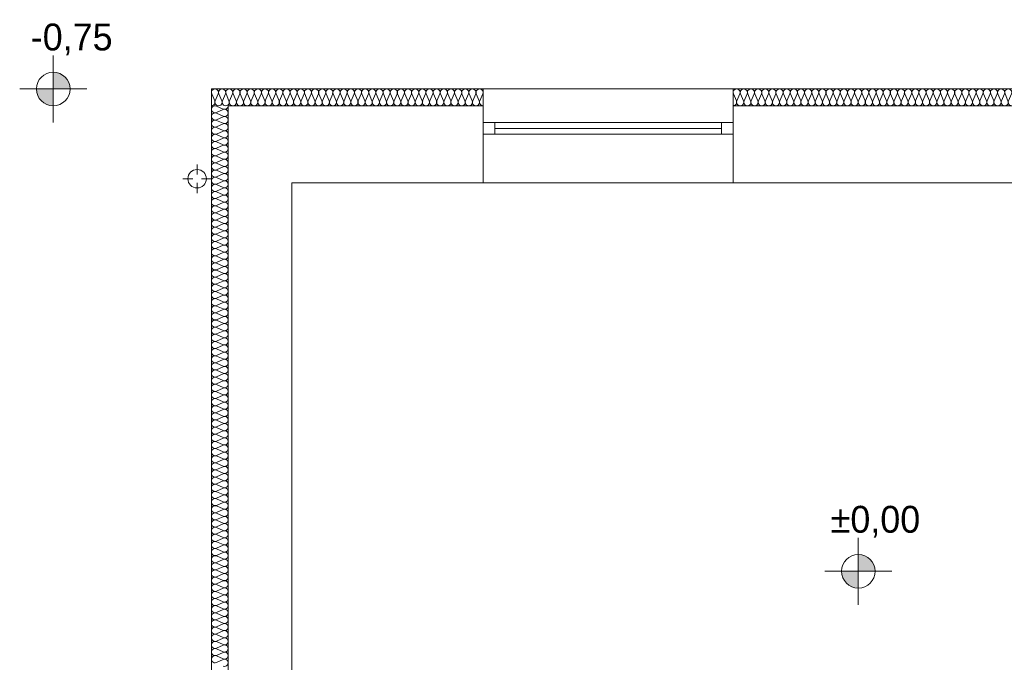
# Model space of a CAD drawing. Extents: x -528673 to -468586, y 24609 to 131944.
# Tile 27 of 87: x -491743 to -485873, y 48128 to 51957. Entities that reach past the tile are written whole.
import ezdxf

# ---------------------------------------------------------------- set-up
doc = ezdxf.new("R2010")
doc.units = 0
doc.header["$MEASUREMENT"] = 0
for name, color, linetype in [('#PODKŁAD', 252, 'Continuous'), ('Inwent Izolacje', 252, 'Continuous'), ('INWENT RZĘDNE', 252, 'Continuous')]:
    doc.layers.add(name, color=color, linetype=linetype)
for name, color, linetype, lineweight in [('INWENT DACH_Nr_Pióra__21', 252, 'Continuous', 9), ('Inwent Izolacje_Nr_Pióra__2', 252, 'Continuous', 13), ('INWENT RZĘDNE_Nr_Pióra__21', 252, 'Continuous', 9), ('INWENT. OKNA_Nr_Pióra__5', 252, 'Continuous', 13), ('INWENT.ŚCIANY_Nr_Pióra__1', 252, 'Continuous', 25), ('INWENT.ŚCIANY_Nr_Pióra__21', 252, 'Continuous', 9), ('INWENT.ŚCIANY_Nr_Pióra__3', 252, 'Continuous', 13)]:
    doc.layers.add(name, color=color, linetype=linetype, lineweight=lineweight)
doc.styles.add('GENERATED_STYLE_1', font='txt')

# ---------------------------------------------------------------- blocks, each defined once
blk = doc.blocks.new('Izolacja cieplna 14_139', base_point=(-490500.2, 45954.5))
at = {"layer": 'Inwent Izolacje_Nr_Pióra__2', "linetype": 'Continuous'}
for p, q in [((-490530, 51425), (-490570.4, 51442.8)), ((-490570.4, 51403.8), (-490530, 51421.5)), ((-490530, 51382.5), (-490570.4, 51400.2)), ((-490570.4, 51361.2), (-490530, 51378.9)), ((-490530, 51339.9), (-490570.4, 51357.6)), ((-490570.4, 51318.7), (-490530, 51336.4)), ((-490530, 51297.4), (-490570.4, 51315.1)), ((-490570.4, 51276.1), (-490530, 51293.8)), ((-490530, 51254.8), (-490570.4, 51272.5)), ((-490570.4, 51233.5), (-490530, 51251.2)), ((-490530, 51212.3), (-490570.4, 51230)), ((-490570.4, 51191), (-490530, 51208.7)), ((-490530, 51169.7), (-490570.4, 51187.4)), ((-490570.4, 51148.4), (-490530, 51166.1)), ((-490530, 51127.1), (-490570.4, 51144.8)), ((-490570.4, 51105.9), (-490530, 51123.6)), ((-490530, 51084.6), (-490570.4, 51102.3)), ((-490570.4, 51063.3), (-490530, 51081)), ((-490530, 51042), (-490570.4, 51059.7)), ((-490570.4, 51020.7), (-490530, 51038.4)), ((-490530, 50999.5), (-490570.4, 51017.2)), ((-490570.4, 50978.2), (-490530, 50995.9)), ((-490530, 50956.9), (-490570.4, 50974.6)), ((-490570.4, 50935.6), (-490530, 50953.3)), ((-490530, 50914.3), (-490570.4, 50932.1)), ((-490570.4, 50893.1), (-490530, 50910.8)), ((-490530, 50871.8), (-490570.4, 50889.5)), ((-490570.4, 50850.5), (-490530, 50868.2)), ((-490530, 50829.2), (-490570.4, 50846.9)), ((-490570.4, 50808), (-490530, 50825.7)), ((-490530, 50786.7), (-490570.4, 50804.4)), ((-490570.4, 50765.4), (-490530, 50783.1)), ((-490530, 50744.1), (-490570.4, 50761.8)), ((-490570.4, 50722.8), (-490530, 50740.5)), ((-490530, 50701.6), (-490570.4, 50719.3)), ((-490570.4, 50680.3), (-490530, 50698)), ((-490530, 50659), (-490570.4, 50676.7)), ((-490570.4, 50637.7), (-490530, 50655.4)), ((-490530, 50616.4), (-490570.4, 50634.1)), ((-490570.4, 50595.2), (-490530, 50612.9)), ((-490530, 50573.9), (-490570.4, 50591.6)), ((-490570.4, 50552.6), (-490530, 50570.3)), ((-490530, 50531.3), (-490570.4, 50549)), ((-490570.4, 50510), (-490530, 50527.8)), ((-490530, 50488.8), (-490570.4, 50506.5)), ((-490570.4, 50467.5), (-490530, 50485.2)), ((-490530, 50446.2), (-490570.4, 50463.9)), ((-490570.4, 50424.9), (-490530, 50442.6)), ((-490530, 50403.7), (-490570.4, 50421.4)), ((-490570.4, 50382.4), (-490530, 50400.1)), ((-490530, 50361.1), (-490570.4, 50378.8)), ((-490570.4, 50339.8), (-490530, 50357.5)), ((-490530, 50318.5), (-490570.4, 50336.2)), ((-490570.4, 50297.3), (-490530, 50315)), ((-490530, 50276), (-490570.4, 50293.7)), ((-490570.4, 50254.7), (-490530, 50272.4)), ((-490530, 50233.4), (-490570.4, 50251.1)), ((-490570.4, 50212.1), (-490530, 50229.8)), ((-490530, 50190.9), (-490570.4, 50208.6)), ((-490570.4, 50169.6), (-490530, 50187.3)), ((-490530, 50148.3), (-490570.4, 50166)), ((-490570.4, 50127), (-490530, 50144.7)), ((-490530, 50105.7), (-490570.4, 50123.4)), ((-490570.4, 50084.5), (-490530, 50102.2)), ((-490530, 50063.2), (-490570.4, 50080.9)), ((-490570.4, 50041.9), (-490530, 50059.6)), ((-490530, 50020.6), (-490570.4, 50038.3)), ((-490570.4, 49999.3), (-490530, 50017.1)), ((-490530, 49978.1), (-490570.4, 49995.8)), ((-490570.4, 49956.8), (-490530, 49974.5)), ((-490530, 49935.5), (-490570.4, 49953.2)), ((-490570.4, 49914.2), (-490530, 49931.9)), ((-490530, 49893), (-490570.4, 49910.7)), ((-490570.4, 49871.7), (-490530, 49889.4)), ((-490530, 49850.4), (-490570.4, 49868.1)), ((-490570.4, 49829.1), (-490530, 49846.8)), ((-490530, 49807.8), (-490570.4, 49825.5)), ((-490570.4, 49786.6), (-490530, 49804.3)), ((-490530, 49765.3), (-490570.4, 49783)), ((-490570.4, 49744), (-490530, 49761.7)), ((-490530, 49722.7), (-490570.4, 49740.4)), ((-490570.4, 49701.4), (-490530, 49719.1)), ((-490530, 49680.2), (-490570.4, 49697.9)), ((-490570.4, 49658.9), (-490530, 49676.6)), ((-490530, 49637.6), (-490570.4, 49655.3)), ((-490570.4, 49616.3), (-490530, 49634)), ((-490530, 49595), (-490570.4, 49612.8)), ((-490570.4, 49573.8), (-490530, 49591.5)), ((-490530, 49552.5), (-490570.4, 49570.2)), ((-490570.4, 49531.2), (-490530, 49548.9)), ((-490530, 49509.9), (-490570.4, 49527.6)), ((-490570.4, 49488.7), (-490530, 49506.4)), ((-490530, 49467.4), (-490570.4, 49485.1)), ((-490570.4, 49446.1), (-490530, 49463.8)), ((-490530, 49424.8), (-490570.4, 49442.5)), ((-490570.4, 49403.5), (-490530, 49421.2)), ((-490530, 49382.3), (-490570.4, 49400)), ((-490570.4, 49361), (-490530, 49378.7)), ((-490530, 49339.7), (-490570.4, 49357.4)), ((-490570.4, 49318.4), (-490530, 49336.1)), ((-490530, 49297.1), (-490570.4, 49314.8)), ((-490570.4, 49275.9), (-490530, 49293.6)), ((-490530, 49254.6), (-490570.4, 49272.3)), ((-490570.4, 49233.3), (-490530, 49251)), ((-490530, 49212), (-490570.4, 49229.7)), ((-490570.4, 49190.7), (-490530, 49208.4)), ((-490530, 49169.5), (-490570.4, 49187.2)), ((-490570.4, 49148.2), (-490530, 49165.9)), ((-490530, 49126.9), (-490570.4, 49144.6)), ((-490570.4, 49105.6), (-490530, 49123.3)), ((-490530, 49084.3), (-490570.4, 49102.1)), ((-490570.4, 49063.1), (-490530, 49080.8)), ((-490530, 49041.8), (-490570.4, 49059.5)), ((-490570.4, 49020.5), (-490530, 49038.2)), ((-490530, 48999.2), (-490570.4, 49016.9)), ((-490570.4, 48978), (-490530, 48995.7)), ((-490530, 48956.7), (-490570.4, 48974.4)), ((-490570.4, 48935.4), (-490530, 48953.1)), ((-490530, 48914.1), (-490570.4, 48931.8)), ((-490570.4, 48892.8), (-490530, 48910.5)), ((-490530, 48871.6), (-490570.4, 48889.3)), ((-490570.4, 48850.3), (-490530, 48868)), ((-490530, 48829), (-490570.4, 48846.7)), ((-490570.4, 48807.7), (-490530, 48825.4)), ((-490530, 48786.4), (-490570.4, 48804.1)), ((-490570.4, 48765.2), (-490530, 48782.9)), ((-490530, 48743.9), (-490570.4, 48761.6)), ((-490570.4, 48722.6), (-490530, 48740.3)), ((-490530, 48701.3), (-490570.4, 48719)), ((-490570.4, 48680), (-490530, 48697.8)), ((-490530, 48658.8), (-490570.4, 48676.5)), ((-490570.4, 48637.5), (-490530, 48655.2)), ((-490530, 48616.2), (-490570.4, 48633.9)), ((-490570.4, 48594.9), (-490530, 48612.6)), ((-490530, 48573.7), (-490570.4, 48591.4)), ((-490570.4, 48552.4), (-490530, 48570.1)), ((-490530, 48531.1), (-490570.4, 48548.8)), ((-490570.4, 48509.8), (-490530, 48527.5)), ((-490530, 48488.5), (-490570.4, 48506.2)), ((-490570.4, 48467.3), (-490530, 48485)), ((-490530, 48446), (-490570.4, 48463.7)), ((-490570.4, 48424.7), (-490530, 48442.4)), ((-490530, 48403.4), (-490570.4, 48421.1)), ((-490570.4, 48382.1), (-490530, 48399.8)), ((-490530, 48360.9), (-490570.4, 48378.6)), ((-490570.4, 48339.6), (-490530, 48357.3)), ((-490530, 48318.3), (-490570.4, 48336)), ((-490570.4, 48297), (-490530, 48314.7)), ((-490530, 48275.7), (-490570.4, 48293.4)), ((-490570.4, 48254.5), (-490530, 48272.2)), ((-490530, 48233.2), (-490570.4, 48250.9)), ((-490570.4, 48211.9), (-490530, 48229.6)), ((-490530, 48190.6), (-490570.4, 48208.3)), ((-490570.4, 48169.3), (-490530, 48187.1)), ((-490530, 48148.1), (-490570.4, 48165.8)), ((-490570.4, 48126.8), (-490530, 48144.5))]:
    blk.add_line(p, q, dxfattribs=at)
for centre, start_param, end_param in [((-490578.9, 51423.3), 5.870392, 9.837571), ((-490521.5, 51444.5), 2.7288, 4.712389), ((-490521.5, 51402), 2.7288, 6.695979), ((-490578.9, 51380.7), 5.870392, 9.837571), ((-490578.9, 51338.1), 5.870392, 9.837571), ((-490521.5, 51359.4), 2.7288, 6.695979), ((-490578.9, 51295.6), 5.870392, 9.837571), ((-490521.5, 51316.9), 2.7288, 6.695979), ((-490578.9, 51253), 5.870392, 9.837571), ((-490521.5, 51274.3), 2.7288, 6.695979), ((-490521.5, 51231.7), 2.7288, 6.695979), ((-490578.9, 51210.5), 5.870392, 9.837571), ((-490578.9, 51167.9), 5.870392, 9.837571), ((-490521.5, 51189.2), 2.7288, 6.695979), ((-490578.9, 51125.4), 5.870392, 9.837571), ((-490521.5, 51146.6), 2.7288, 6.695979), ((-490521.5, 51104.1), 2.7288, 6.695979), ((-490578.9, 51082.8), 5.870392, 9.837571), ((-490521.5, 51061.5), 2.7288, 6.695979), ((-490578.9, 51040.2), 5.870392, 9.837571), ((-490578.9, 50997.7), 5.870392, 9.837571), ((-490521.5, 51019), 2.7288, 6.695979), ((-490578.9, 50955.1), 5.870392, 9.837571), ((-490521.5, 50976.4), 2.7288, 6.695979), ((-490521.5, 50933.8), 2.7288, 6.695979), ((-490578.9, 50912.6), 5.870392, 9.837571), ((-490578.9, 50870), 5.870392, 9.837571), ((-490521.5, 50891.3), 2.7288, 6.695979), ((-490578.9, 50827.4), 5.870392, 9.837571), ((-490521.5, 50848.7), 2.7288, 6.695979), ((-490578.9, 50784.9), 5.870392, 9.837571), ((-490521.5, 50806.2), 2.7288, 6.695979), ((-490521.5, 50763.6), 2.7288, 6.695979), ((-490578.9, 50742.3), 5.870392, 9.837571), ((-490578.9, 50699.8), 5.870392, 9.837571), ((-490521.5, 50721), 2.7288, 6.695979), ((-490578.9, 50657.2), 5.870392, 9.837571), ((-490521.5, 50678.5), 2.7288, 6.695979), ((-490521.5, 50635.9), 2.7288, 6.695979), ((-490578.9, 50614.7), 5.870392, 9.837571), ((-490521.5, 50593.4), 2.7288, 6.695979), ((-490578.9, 50572.1), 5.870392, 9.837571), ((-490578.9, 50529.5), 5.870392, 9.837571), ((-490521.5, 50550.8), 2.7288, 6.695979), ((-490578.9, 50487), 5.870392, 9.837571), ((-490521.5, 50508.3), 2.7288, 6.695979), ((-490521.5, 50465.7), 2.7288, 6.695979), ((-490578.9, 50444.4), 5.870392, 9.837571), ((-490578.9, 50401.9), 5.870392, 9.837571), ((-490521.5, 50423.1), 2.7288, 6.695979), ((-490578.9, 50359.3), 5.870392, 9.837571), ((-490521.5, 50380.6), 2.7288, 6.695979), ((-490578.9, 50316.7), 5.870392, 9.837571), ((-490521.5, 50338), 2.7288, 6.695979), ((-490521.5, 50295.5), 2.7288, 6.695979), ((-490578.9, 50274.2), 5.870392, 9.837571), ((-490578.9, 50231.6), 5.870392, 9.837571), ((-490521.5, 50252.9), 2.7288, 6.695979), ((-490578.9, 50189.1), 5.870392, 9.837571), ((-490521.5, 50210.4), 2.7288, 6.695979), ((-490521.5, 50167.8), 2.7288, 6.695979), ((-490578.9, 50146.5), 5.870392, 9.837571), ((-490521.5, 50125.2), 2.7288, 6.695979), ((-490578.9, 50104), 5.870392, 9.837571), ((-490578.9, 50061.4), 5.870392, 9.837571), ((-490521.5, 50082.7), 2.7288, 6.695979), ((-490578.9, 50018.8), 5.870392, 9.837571), ((-490521.5, 50040.1), 2.7288, 6.695979), ((-490521.5, 49997.6), 2.7288, 6.695979), ((-490578.9, 49976.3), 5.870392, 9.837571), ((-490578.9, 49933.7), 5.870392, 9.837571), ((-490521.5, 49955), 2.7288, 6.695979), ((-490578.9, 49891.2), 5.870392, 9.837571), ((-490521.5, 49912.4), 2.7288, 6.695979), ((-490578.9, 49848.6), 5.870392, 9.837571), ((-490521.5, 49869.9), 2.7288, 6.695979), ((-490521.5, 49827.3), 2.7288, 6.695979), ((-490578.9, 49806.1), 5.870392, 9.837571), ((-490578.9, 49763.5), 5.870392, 9.837571), ((-490521.5, 49784.8), 2.7288, 6.695979), ((-490578.9, 49720.9), 5.870392, 9.837571), ((-490521.5, 49742.2), 2.7288, 6.695979), ((-490521.5, 49699.7), 2.7288, 6.695979), ((-490578.9, 49678.4), 5.870392, 9.837571), ((-490578.9, 49635.8), 5.870392, 9.837571), ((-490521.5, 49657.1), 2.7288, 6.695979), ((-490578.9, 49593.3), 5.870392, 9.837571), ((-490521.5, 49614.5), 2.7288, 6.695979), ((-490578.9, 49550.7), 5.870392, 9.837571), ((-490521.5, 49572), 2.7288, 6.695979), ((-490521.5, 49529.4), 2.7288, 6.695979), ((-490578.9, 49508.1), 5.870392, 9.837571), ((-490578.9, 49465.6), 5.870392, 9.837571), ((-490521.5, 49486.9), 2.7288, 6.695979), ((-490578.9, 49423), 5.870392, 9.837571), ((-490521.5, 49444.3), 2.7288, 6.695979), ((-490521.5, 49401.7), 2.7288, 6.695979), ((-490578.9, 49380.5), 5.870392, 9.837571), ((-490521.5, 49359.2), 2.7288, 6.695979), ((-490578.9, 49337.9), 5.870392, 9.837571), ((-490578.9, 49295.4), 5.870392, 9.837571), ((-490521.5, 49316.6), 2.7288, 6.695979), ((-490578.9, 49252.8), 5.870392, 9.837571), ((-490521.5, 49274.1), 2.7288, 6.695979), ((-490521.5, 49231.5), 2.7288, 6.695979), ((-490578.9, 49210.2), 5.870392, 9.837571), ((-490578.9, 49167.7), 5.870392, 9.837571), ((-490521.5, 49189), 2.7288, 6.695979), ((-490578.9, 49125.1), 5.870392, 9.837571), ((-490521.5, 49146.4), 2.7288, 6.695979), ((-490578.9, 49082.6), 5.870392, 9.837571), ((-490521.5, 49103.8), 2.7288, 6.695979), ((-490521.5, 49061.3), 2.7288, 6.695979), ((-490578.9, 49040), 5.870392, 9.837571), ((-490578.9, 48997.4), 5.870392, 9.837571), ((-490521.5, 49018.7), 2.7288, 6.695979), ((-490578.9, 48954.9), 5.870392, 9.837571), ((-490521.5, 48976.2), 2.7288, 6.695979), ((-490521.5, 48933.6), 2.7288, 6.695979), ((-490578.9, 48912.3), 5.870392, 9.837571), ((-490521.5, 48891), 2.7288, 6.695979), ((-490578.9, 48869.8), 5.870392, 9.837571), ((-490578.9, 48827.2), 5.870392, 9.837571), ((-490521.5, 48848.5), 2.7288, 6.695979), ((-490578.9, 48784.7), 5.870392, 9.837571), ((-490521.5, 48805.9), 2.7288, 6.695979), ((-490521.5, 48763.4), 2.7288, 6.695979), ((-490578.9, 48742.1), 5.870392, 9.837571), ((-490578.9, 48699.5), 5.870392, 9.837571), ((-490521.5, 48720.8), 2.7288, 6.695979), ((-490578.9, 48657), 5.870392, 9.837571), ((-490521.5, 48678.3), 2.7288, 6.695979), ((-490578.9, 48614.4), 5.870392, 9.837571), ((-490521.5, 48635.7), 2.7288, 6.695979), ((-490521.5, 48593.1), 2.7288, 6.695979), ((-490578.9, 48571.9), 5.870392, 9.837571), ((-490578.9, 48529.3), 5.870392, 9.837571), ((-490521.5, 48550.6), 2.7288, 6.695979), ((-490578.9, 48486.7), 5.870392, 9.837571), ((-490521.5, 48508), 2.7288, 6.695979), ((-490521.5, 48465.5), 2.7288, 6.695979), ((-490578.9, 48444.2), 5.870392, 9.837571), ((-490521.5, 48422.9), 2.7288, 6.695979), ((-490578.9, 48401.6), 5.870392, 9.837571), ((-490578.9, 48359.1), 5.870392, 9.837571), ((-490521.5, 48380.4), 2.7288, 6.695979), ((-490578.9, 48316.5), 5.870392, 9.837571), ((-490521.5, 48337.8), 2.7288, 6.695979), ((-490521.5, 48295.2), 2.7288, 6.695979), ((-490578.9, 48274), 5.870392, 9.837571), ((-490578.9, 48231.4), 5.870392, 9.837571), ((-490521.5, 48252.7), 2.7288, 6.695979), ((-490578.9, 48188.8), 5.870392, 9.837571), ((-490521.5, 48210.1), 2.7288, 6.695979), ((-490578.9, 48146.3), 5.870392, 9.837571), ((-490521.5, 48167.6), 2.7288, 6.695979), ((-490521.5, 48125), 2.7288, 6.695979)]:
    blk.add_ellipse(centre, major_axis=(0, 21.3), ratio=0.999471, start_param=start_param, end_param=end_param, dxfattribs=at)
blk = doc.blocks.new('Izolacja cieplna 14_140', base_point=(-490600.2, 51444.5))
at = {"layer": 'Inwent Izolacje_Nr_Pióra__2', "linetype": 'Continuous'}
for p, q in [((-490598.4, 51514.7), (-490580.7, 51474.3)), ((-490577.1, 51474.3), (-490559.3, 51514.7)), ((-490555.8, 51514.7), (-490538, 51474.3)), ((-490534.4, 51474.3), (-490516.7, 51514.7)), ((-490513.1, 51514.7), (-490495.4, 51474.3)), ((-490491.8, 51474.3), (-490474.1, 51514.7)), ((-490470.5, 51514.7), (-490452.8, 51474.3)), ((-490449.2, 51474.3), (-490431.5, 51514.7)), ((-490427.9, 51514.7), (-490410.1, 51474.3)), ((-490406.6, 51474.3), (-490388.8, 51514.7)), ((-490385.2, 51514.7), (-490367.5, 51474.3)), ((-490363.9, 51474.3), (-490346.2, 51514.7)), ((-490342.6, 51514.7), (-490324.9, 51474.3)), ((-490321.3, 51474.3), (-490303.6, 51514.7)), ((-490300, 51514.7), (-490282.2, 51474.3)), ((-490278.7, 51474.3), (-490260.9, 51514.7)), ((-490257.3, 51514.7), (-490239.6, 51474.3)), ((-490236, 51474.3), (-490218.3, 51514.7)), ((-490214.7, 51514.7), (-490197, 51474.3)), ((-490193.4, 51474.3), (-490175.7, 51514.7)), ((-490172.1, 51514.7), (-490154.3, 51474.3)), ((-490150.8, 51474.3), (-490133, 51514.7)), ((-490129.4, 51514.7), (-490111.7, 51474.3)), ((-490108.1, 51474.3), (-490090.4, 51514.7)), ((-490086.8, 51514.7), (-490069.1, 51474.3)), ((-490065.5, 51474.3), (-490047.8, 51514.7)), ((-490044.2, 51514.7), (-490026.5, 51474.3)), ((-490022.9, 51474.3), (-490005.1, 51514.7)), ((-490001.6, 51514.7), (-489983.8, 51474.3)), ((-489980.2, 51474.3), (-489962.5, 51514.7)), ((-489958.9, 51514.7), (-489941.2, 51474.3)), ((-489937.6, 51474.3), (-489919.9, 51514.7)), ((-489916.3, 51514.7), (-489898.6, 51474.3)), ((-489895, 51474.3), (-489877.2, 51514.7)), ((-489873.7, 51514.7), (-489855.9, 51474.3)), ((-489852.3, 51474.3), (-489834.6, 51514.7)), ((-489831, 51514.7), (-489813.3, 51474.3)), ((-489809.7, 51474.3), (-489792, 51514.7)), ((-489788.4, 51514.7), (-489770.7, 51474.3)), ((-489767.1, 51474.3), (-489749.3, 51514.7)), ((-489745.8, 51514.7), (-489728, 51474.3)), ((-489724.4, 51474.3), (-489706.7, 51514.7)), ((-489703.1, 51514.7), (-489685.4, 51474.3)), ((-489681.8, 51474.3), (-489664.1, 51514.7)), ((-489660.5, 51514.7), (-489642.8, 51474.3)), ((-489639.2, 51474.3), (-489621.5, 51514.7)), ((-489617.9, 51514.7), (-489600.1, 51474.3)), ((-489596.6, 51474.3), (-489578.8, 51514.7)), ((-489575.2, 51514.7), (-489557.5, 51474.3)), ((-489553.9, 51474.3), (-489536.2, 51514.7)), ((-489532.6, 51514.7), (-489514.9, 51474.3)), ((-489511.3, 51474.3), (-489493.6, 51514.7)), ((-489490, 51514.7), (-489472.2, 51474.3)), ((-489468.7, 51474.3), (-489450.9, 51514.7)), ((-489447.3, 51514.7), (-489429.6, 51474.3)), ((-489426, 51474.3), (-489408.3, 51514.7)), ((-489404.7, 51514.7), (-489387, 51474.3)), ((-489383.4, 51474.3), (-489365.7, 51514.7)), ((-489362.1, 51514.7), (-489344.3, 51474.3)), ((-489340.8, 51474.3), (-489323, 51514.7)), ((-489319.4, 51514.7), (-489301.7, 51474.3)), ((-489298.1, 51474.3), (-489280.4, 51514.7)), ((-489276.8, 51514.7), (-489259.1, 51474.3)), ((-489255.5, 51474.3), (-489237.8, 51514.7)), ((-489234.2, 51514.7), (-489216.5, 51474.3)), ((-489212.9, 51474.3), (-489195.1, 51514.7)), ((-489191.6, 51514.7), (-489173.8, 51474.3)), ((-489170.2, 51474.3), (-489152.5, 51514.7)), ((-489148.9, 51514.7), (-489131.2, 51474.3)), ((-489127.6, 51474.3), (-489109.9, 51514.7)), ((-489106.3, 51514.7), (-489088.6, 51474.3)), ((-489085, 51474.3), (-489067.2, 51514.7)), ((-489063.7, 51514.7), (-489045.9, 51474.3)), ((-489042.3, 51474.3), (-489024.6, 51514.7)), ((-489021, 51514.7), (-489003.3, 51474.3)), ((-488999.7, 51474.3), (-488982, 51514.7))]:
    blk.add_line(p, q, dxfattribs=at)
for centre, start_param, end_param in [((-490578.9, 51523.3), 5.870392, 9.837571), ((-490536.2, 51523.3), 5.870392, 9.837571), ((-490493.6, 51523.3), 5.870392, 9.837571), ((-490451, 51523.3), 5.870392, 9.837571), ((-490408.3, 51523.3), 5.870392, 9.837571), ((-490365.7, 51523.3), 5.870392, 9.837571), ((-490323.1, 51523.3), 5.870392, 9.837571), ((-490280.4, 51523.3), 5.870392, 9.837571), ((-490237.8, 51523.3), 5.870392, 9.837571), ((-490195.2, 51523.3), 5.870392, 9.837571), ((-490152.6, 51523.3), 5.870392, 9.837571), ((-490109.9, 51523.3), 5.870392, 9.837571), ((-490067.3, 51523.3), 5.870392, 9.837571), ((-490024.7, 51523.3), 5.870392, 9.837571), ((-489982, 51523.3), 5.870392, 9.837571), ((-489939.4, 51523.3), 5.870392, 9.837571), ((-489896.8, 51523.3), 5.870392, 9.837571), ((-489854.1, 51523.3), 5.870392, 9.837571), ((-489811.5, 51523.3), 5.870392, 9.837571), ((-489768.9, 51523.3), 5.870392, 9.837571), ((-489726.2, 51523.3), 5.870392, 9.837571), ((-489683.6, 51523.3), 5.870392, 9.837571), ((-489641, 51523.3), 5.870392, 9.837571), ((-489598.3, 51523.3), 5.870392, 9.837571), ((-489555.7, 51523.3), 5.870392, 9.837571), ((-489513.1, 51523.3), 5.870392, 9.837571), ((-489470.4, 51523.3), 5.870392, 9.837571), ((-489427.8, 51523.3), 5.870392, 9.837571), ((-489385.2, 51523.3), 5.870392, 9.837571), ((-489342.6, 51523.3), 5.870392, 9.837571), ((-489299.9, 51523.3), 5.870392, 9.837571), ((-489257.3, 51523.3), 5.870392, 9.837571), ((-489214.7, 51523.3), 5.870392, 9.837571), ((-489172, 51523.3), 5.870392, 9.837571), ((-489129.4, 51523.3), 5.870392, 9.837571), ((-489086.8, 51523.3), 5.870392, 9.837571), ((-489044.1, 51523.3), 5.870392, 9.837571), ((-489001.5, 51523.3), 5.870392, 9.837571), ((-490600.2, 51465.8), 4.712389, 6.695979), ((-490557.6, 51465.8), 2.7288, 6.695979), ((-490514.9, 51465.8), 2.7288, 6.695979), ((-490472.3, 51465.8), 2.7288, 6.695979), ((-490429.7, 51465.8), 2.7288, 6.695979), ((-490387, 51465.8), 2.7288, 6.695979), ((-490344.4, 51465.8), 2.7288, 6.695979), ((-490301.8, 51465.8), 2.7288, 6.695979), ((-490259.1, 51465.8), 2.7288, 6.695979), ((-490216.5, 51465.8), 2.7288, 6.695979), ((-490173.9, 51465.8), 2.7288, 6.695979), ((-490131.2, 51465.8), 2.7288, 6.695979), ((-490088.6, 51465.8), 2.7288, 6.695979), ((-490046, 51465.8), 2.7288, 6.695979), ((-490003.3, 51465.8), 2.7288, 6.695979), ((-489960.7, 51465.8), 2.7288, 6.695979), ((-489918.1, 51465.8), 2.7288, 6.695979), ((-489875.4, 51465.8), 2.7288, 6.695979), ((-489832.8, 51465.8), 2.7288, 6.695979), ((-489790.2, 51465.8), 2.7288, 6.695979), ((-489747.6, 51465.8), 2.7288, 6.695979), ((-489704.9, 51465.8), 2.7288, 6.695979), ((-489662.3, 51465.8), 2.7288, 6.695979), ((-489619.7, 51465.8), 2.7288, 6.695979), ((-489577, 51465.8), 2.7288, 6.695979), ((-489534.4, 51465.8), 2.7288, 6.695979), ((-489491.8, 51465.8), 2.7288, 6.695979), ((-489449.1, 51465.8), 2.7288, 6.695979), ((-489406.5, 51465.8), 2.7288, 6.695979), ((-489363.9, 51465.8), 2.7288, 6.695979), ((-489321.2, 51465.8), 2.7288, 6.695979), ((-489278.6, 51465.8), 2.7288, 6.695979), ((-489236, 51465.8), 2.7288, 6.695979), ((-489193.3, 51465.8), 2.7288, 6.695979), ((-489150.7, 51465.8), 2.7288, 6.695979), ((-489108.1, 51465.8), 2.7288, 6.695979), ((-489065.4, 51465.8), 2.7288, 6.695979), ((-489022.8, 51465.8), 2.7288, 6.695979), ((-488980.2, 51465.8), 2.7288, 4.712389)]:
    blk.add_ellipse(centre, major_axis=(21.3, 0), ratio=0.997749, start_param=start_param, end_param=end_param, dxfattribs=at)
blk = doc.blocks.new('Izolacja cieplna 14_142', base_point=(-487490.2, 51444.5))
at = {"layer": 'Inwent Izolacje_Nr_Pióra__2', "linetype": 'Continuous'}
for p, q in [((-487488.4, 51514.7), (-487470.7, 51474.3)), ((-487467.1, 51474.3), (-487449.4, 51514.7)), ((-487445.8, 51514.7), (-487428.1, 51474.3)), ((-487424.5, 51474.3), (-487406.7, 51514.7)), ((-487403.2, 51514.7), (-487385.4, 51474.3)), ((-487381.9, 51474.3), (-487364.1, 51514.7)), ((-487360.6, 51514.7), (-487342.8, 51474.3)), ((-487339.2, 51474.3), (-487321.5, 51514.7)), ((-487317.9, 51514.7), (-487300.2, 51474.3)), ((-487296.6, 51474.3), (-487278.9, 51514.7)), ((-487275.3, 51514.7), (-487257.6, 51474.3)), ((-487254, 51474.3), (-487236.3, 51514.7)), ((-487232.7, 51514.7), (-487215, 51474.3)), ((-487211.4, 51474.3), (-487193.7, 51514.7)), ((-487190.1, 51514.7), (-487172.4, 51474.3)), ((-487168.8, 51474.3), (-487151.1, 51514.7)), ((-487147.5, 51514.7), (-487129.8, 51474.3)), ((-487126.2, 51474.3), (-487108.5, 51514.7)), ((-487104.9, 51514.7), (-487087.1, 51474.3)), ((-487083.6, 51474.3), (-487065.8, 51514.7)), ((-487062.3, 51514.7), (-487044.5, 51474.3)), ((-487041, 51474.3), (-487023.2, 51514.7)), ((-487019.6, 51514.7), (-487001.9, 51474.3)), ((-486998.3, 51474.3), (-486980.6, 51514.7)), ((-486977, 51514.7), (-486959.3, 51474.3)), ((-486955.7, 51474.3), (-486938, 51514.7)), ((-486934.4, 51514.7), (-486916.7, 51474.3)), ((-486913.1, 51474.3), (-486895.4, 51514.7)), ((-486891.8, 51514.7), (-486874.1, 51474.3)), ((-486870.5, 51474.3), (-486852.8, 51514.7)), ((-486849.2, 51514.7), (-486831.5, 51474.3)), ((-486827.9, 51474.3), (-486810.2, 51514.7)), ((-486806.6, 51514.7), (-486788.9, 51474.3)), ((-486785.3, 51474.3), (-486767.5, 51514.7)), ((-486764, 51514.7), (-486746.2, 51474.3)), ((-486742.7, 51474.3), (-486724.9, 51514.7)), ((-486721.4, 51514.7), (-486703.6, 51474.3)), ((-486700, 51474.3), (-486682.3, 51514.7)), ((-486678.7, 51514.7), (-486661, 51474.3)), ((-486657.4, 51474.3), (-486639.7, 51514.7)), ((-486636.1, 51514.7), (-486618.4, 51474.3)), ((-486614.8, 51474.3), (-486597.1, 51514.7)), ((-486593.5, 51514.7), (-486575.8, 51474.3)), ((-486572.2, 51474.3), (-486554.5, 51514.7)), ((-486550.9, 51514.7), (-486533.2, 51474.3)), ((-486529.6, 51474.3), (-486511.9, 51514.7)), ((-486508.3, 51514.7), (-486490.6, 51474.3)), ((-486487, 51474.3), (-486469.2, 51514.7)), ((-486465.7, 51514.7), (-486447.9, 51474.3)), ((-486444.4, 51474.3), (-486426.6, 51514.7)), ((-486423.1, 51514.7), (-486405.3, 51474.3)), ((-486401.7, 51474.3), (-486384, 51514.7)), ((-486380.4, 51514.7), (-486362.7, 51474.3)), ((-486359.1, 51474.3), (-486341.4, 51514.7)), ((-486337.8, 51514.7), (-486320.1, 51474.3)), ((-486316.5, 51474.3), (-486298.8, 51514.7)), ((-486295.2, 51514.7), (-486277.5, 51474.3)), ((-486273.9, 51474.3), (-486256.2, 51514.7)), ((-486252.6, 51514.7), (-486234.9, 51474.3)), ((-486231.3, 51474.3), (-486213.6, 51514.7)), ((-486210, 51514.7), (-486192.3, 51474.3)), ((-486188.7, 51474.3), (-486171, 51514.7)), ((-486167.4, 51514.7), (-486149.6, 51474.3)), ((-486146.1, 51474.3), (-486128.3, 51514.7)), ((-486124.8, 51514.7), (-486107, 51474.3)), ((-486103.5, 51474.3), (-486085.7, 51514.7)), ((-486082.1, 51514.7), (-486064.4, 51474.3)), ((-486060.8, 51474.3), (-486043.1, 51514.7)), ((-486039.5, 51514.7), (-486021.8, 51474.3)), ((-486018.2, 51474.3), (-486000.5, 51514.7)), ((-485996.9, 51514.7), (-485979.2, 51474.3)), ((-485975.6, 51474.3), (-485957.9, 51514.7)), ((-485954.3, 51514.7), (-485936.6, 51474.3)), ((-485933, 51474.3), (-485915.3, 51514.7)), ((-485911.7, 51514.7), (-485894, 51474.3)), ((-485890.4, 51474.3), (-485872.7, 51514.7)), ((-485869.1, 51514.7), (-485851.4, 51474.3)), ((-485847.8, 51474.3), (-485830, 51514.7)), ((-485826.5, 51514.7), (-485808.7, 51474.3)), ((-485805.2, 51474.3), (-485787.4, 51514.7)), ((-485783.9, 51514.7), (-485766.1, 51474.3)), ((-485762.5, 51474.3), (-485744.8, 51514.7)), ((-485741.2, 51514.7), (-485723.5, 51474.3)), ((-485719.9, 51474.3), (-485702.2, 51514.7)), ((-485698.6, 51514.7), (-485680.9, 51474.3)), ((-485677.3, 51474.3), (-485659.6, 51514.7)), ((-485656, 51514.7), (-485638.3, 51474.3)), ((-485634.7, 51474.3), (-485617, 51514.7)), ((-485613.4, 51514.7), (-485595.7, 51474.3)), ((-485592.1, 51474.3), (-485574.4, 51514.7)), ((-485570.8, 51514.7), (-485553.1, 51474.3)), ((-485549.5, 51474.3), (-485531.7, 51514.7)), ((-485528.2, 51514.7), (-485510.4, 51474.3)), ((-485506.9, 51474.3), (-485489.1, 51514.7)), ((-485485.6, 51514.7), (-485467.8, 51474.3)), ((-485464.2, 51474.3), (-485446.5, 51514.7)), ((-485442.9, 51514.7), (-485425.2, 51474.3)), ((-485421.6, 51474.3), (-485403.9, 51514.7)), ((-485400.3, 51514.7), (-485382.6, 51474.3)), ((-485379, 51474.3), (-485361.3, 51514.7)), ((-485357.7, 51514.7), (-485340, 51474.3)), ((-485336.4, 51474.3), (-485318.7, 51514.7)), ((-485315.1, 51514.7), (-485297.4, 51474.3)), ((-485293.8, 51474.3), (-485276.1, 51514.7)), ((-485272.5, 51514.7), (-485254.8, 51474.3)), ((-485251.2, 51474.3), (-485233.5, 51514.7)), ((-485229.9, 51514.7), (-485212.1, 51474.3)), ((-485208.6, 51474.3), (-485190.8, 51514.7)), ((-485187.3, 51514.7), (-485169.5, 51474.3)), ((-485166, 51474.3), (-485148.2, 51514.7)), ((-485144.6, 51514.7), (-485126.9, 51474.3)), ((-485123.3, 51474.3), (-485105.6, 51514.7)), ((-485102, 51514.7), (-485084.3, 51474.3)), ((-485080.7, 51474.3), (-485063, 51514.7)), ((-485059.4, 51514.7), (-485041.7, 51474.3)), ((-485038.1, 51474.3), (-485020.4, 51514.7)), ((-485016.8, 51514.7), (-484999.1, 51474.3)), ((-484995.5, 51474.3), (-484977.8, 51514.7)), ((-484974.2, 51514.7), (-484956.5, 51474.3)), ((-484952.9, 51474.3), (-484935.2, 51514.7)), ((-484931.6, 51514.7), (-484913.9, 51474.3)), ((-484910.3, 51474.3), (-484892.5, 51514.7)), ((-484889, 51514.7), (-484871.2, 51474.3)), ((-484867.7, 51474.3), (-484849.9, 51514.7)), ((-484846.4, 51514.7), (-484828.6, 51474.3)), ((-484825, 51474.3), (-484807.3, 51514.7)), ((-484803.7, 51514.7), (-484786, 51474.3)), ((-484782.4, 51474.3), (-484764.7, 51514.7)), ((-484761.1, 51514.7), (-484743.4, 51474.3)), ((-484739.8, 51474.3), (-484722.1, 51514.7)), ((-484718.5, 51514.7), (-484700.8, 51474.3)), ((-484697.2, 51474.3), (-484679.5, 51514.7)), ((-484675.9, 51514.7), (-484658.2, 51474.3)), ((-484654.6, 51474.3), (-484636.9, 51514.7)), ((-484633.3, 51514.7), (-484615.6, 51474.3)), ((-484612, 51474.3), (-484594.2, 51514.7)), ((-484590.7, 51514.7), (-484572.9, 51474.3)), ((-484569.4, 51474.3), (-484551.6, 51514.7)), ((-484548.1, 51514.7), (-484530.3, 51474.3)), ((-484526.7, 51474.3), (-484509, 51514.7)), ((-484505.4, 51514.7), (-484487.7, 51474.3)), ((-484484.1, 51474.3), (-484466.4, 51514.7)), ((-484462.8, 51514.7), (-484445.1, 51474.3)), ((-484441.5, 51474.3), (-484423.8, 51514.7)), ((-484420.2, 51514.7), (-484402.5, 51474.3)), ((-484398.9, 51474.3), (-484381.2, 51514.7)), ((-484377.6, 51514.7), (-484359.9, 51474.3)), ((-484356.3, 51474.3), (-484338.6, 51514.7)), ((-484335, 51514.7), (-484317.3, 51474.3)), ((-484313.7, 51474.3), (-484296, 51514.7)), ((-484292.4, 51514.7), (-484274.6, 51474.3)), ((-484271.1, 51474.3), (-484253.3, 51514.7)), ((-484249.8, 51514.7), (-484232, 51474.3)), ((-484228.5, 51474.3), (-484210.7, 51514.7)), ((-484207.1, 51514.7), (-484189.4, 51474.3)), ((-484185.8, 51474.3), (-484168.1, 51514.7)), ((-484164.5, 51514.7), (-484146.8, 51474.3)), ((-484143.2, 51474.3), (-484125.5, 51514.7)), ((-484121.9, 51514.7), (-484104.2, 51474.3)), ((-484100.6, 51474.3), (-484082.9, 51514.7)), ((-484079.3, 51514.7), (-484061.6, 51474.3)), ((-484058, 51474.3), (-484040.3, 51514.7)), ((-484036.7, 51514.7), (-484019, 51474.3)), ((-484015.4, 51474.3), (-483997.7, 51514.7)), ((-483994.1, 51514.7), (-483976.4, 51474.3)), ((-483972.8, 51474.3), (-483955, 51514.7)), ((-483951.5, 51514.7), (-483933.7, 51474.3)), ((-483930.2, 51474.3), (-483912.4, 51514.7)), ((-483908.9, 51514.7), (-483891.1, 51474.3)), ((-483887.5, 51474.3), (-483869.8, 51514.7)), ((-483866.2, 51514.7), (-483848.5, 51474.3)), ((-483844.9, 51474.3), (-483827.2, 51514.7)), ((-483823.6, 51514.7), (-483805.9, 51474.3)), ((-483802.3, 51474.3), (-483784.6, 51514.7)), ((-483781, 51514.7), (-483763.3, 51474.3)), ((-483759.7, 51474.3), (-483742, 51514.7))]:
    blk.add_line(p, q, dxfattribs=at)
for centre, start_param, end_param in [((-487468.9, 51523.3), 5.870392, 9.837571), ((-487426.3, 51523.3), 5.870392, 9.837571), ((-487383.7, 51523.3), 5.870392, 9.837571), ((-487341, 51523.3), 5.870392, 9.837571), ((-487298.4, 51523.3), 5.870392, 9.837571), ((-487255.8, 51523.3), 5.870392, 9.837571), ((-487213.2, 51523.3), 5.870392, 9.837571), ((-487170.6, 51523.3), 5.870392, 9.837571), ((-487128, 51523.3), 5.870392, 9.837571), ((-487085.4, 51523.3), 5.870392, 9.837571), ((-487042.7, 51523.3), 5.870392, 9.837571), ((-487000.1, 51523.3), 5.870392, 9.837571), ((-486957.5, 51523.3), 5.870392, 9.837571), ((-486914.9, 51523.3), 5.870392, 9.837571), ((-486872.3, 51523.3), 5.870392, 9.837571), ((-486829.7, 51523.3), 5.870392, 9.837571), ((-486787.1, 51523.3), 5.870392, 9.837571), ((-486744.4, 51523.3), 5.870392, 9.837571), ((-486701.8, 51523.3), 5.870392, 9.837571), ((-486659.2, 51523.3), 5.870392, 9.837571), ((-486616.6, 51523.3), 5.870392, 9.837571), ((-486574, 51523.3), 5.870392, 9.837571), ((-486531.4, 51523.3), 5.870392, 9.837571), ((-486488.8, 51523.3), 5.870392, 9.837571), ((-486446.2, 51523.3), 5.870392, 9.837571), ((-486403.5, 51523.3), 5.870392, 9.837571), ((-486360.9, 51523.3), 5.870392, 9.837571), ((-486318.3, 51523.3), 5.870392, 9.837571), ((-486275.7, 51523.3), 5.870392, 9.837571), ((-486233.1, 51523.3), 5.870392, 9.837571), ((-486190.5, 51523.3), 5.870392, 9.837571), ((-486147.9, 51523.3), 5.870392, 9.837571), ((-486105.2, 51523.3), 5.870392, 9.837571), ((-486062.6, 51523.3), 5.870392, 9.837571), ((-486020, 51523.3), 5.870392, 9.837571), ((-485977.4, 51523.3), 5.870392, 9.837571), ((-485934.8, 51523.3), 5.870392, 9.837571), ((-485892.2, 51523.3), 5.870392, 9.837571), ((-485849.6, 51523.3), 5.870392, 9.837571), ((-485806.9, 51523.3), 5.870392, 9.837571), ((-485764.3, 51523.3), 5.870392, 9.837571), ((-485721.7, 51523.3), 5.870392, 9.837571), ((-485679.1, 51523.3), 5.870392, 9.837571), ((-485636.5, 51523.3), 5.870392, 9.837571), ((-485593.9, 51523.3), 5.870392, 9.837571), ((-485551.3, 51523.3), 5.870392, 9.837571), ((-485508.7, 51523.3), 5.870392, 9.837571), ((-485466, 51523.3), 5.870392, 9.837571), ((-485423.4, 51523.3), 5.870392, 9.837571), ((-485380.8, 51523.3), 5.870392, 9.837571), ((-485338.2, 51523.3), 5.870392, 9.837571), ((-485295.6, 51523.3), 5.870392, 9.837571), ((-485253, 51523.3), 5.870392, 9.837571), ((-485210.4, 51523.3), 5.870392, 9.837571), ((-485167.7, 51523.3), 5.870392, 9.837571), ((-485125.1, 51523.3), 5.870392, 9.837571), ((-485082.5, 51523.3), 5.870392, 9.837571), ((-485039.9, 51523.3), 5.870392, 9.837571), ((-484997.3, 51523.3), 5.870392, 9.837571), ((-484954.7, 51523.3), 5.870392, 9.837571), ((-484912.1, 51523.3), 5.870392, 9.837571), ((-484869.4, 51523.3), 5.870392, 9.837571), ((-484826.8, 51523.3), 5.870392, 9.837571), ((-484784.2, 51523.3), 5.870392, 9.837571), ((-484741.6, 51523.3), 5.870392, 9.837571), ((-484699, 51523.3), 5.870392, 9.837571), ((-484656.4, 51523.3), 5.870392, 9.837571), ((-484613.8, 51523.3), 5.870392, 9.837571), ((-484571.2, 51523.3), 5.870392, 9.837571), ((-484528.5, 51523.3), 5.870392, 9.837571), ((-484485.9, 51523.3), 5.870392, 9.837571), ((-484443.3, 51523.3), 5.870392, 9.837571), ((-484400.7, 51523.3), 5.870392, 9.837571), ((-484358.1, 51523.3), 5.870392, 9.837571), ((-484315.5, 51523.3), 5.870392, 9.837571), ((-484272.9, 51523.3), 5.870392, 9.837571), ((-484230.2, 51523.3), 5.870392, 9.837571), ((-484187.6, 51523.3), 5.870392, 9.837571), ((-484145, 51523.3), 5.870392, 9.837571), ((-484102.4, 51523.3), 5.870392, 9.837571), ((-484059.8, 51523.3), 5.870392, 9.837571), ((-484017.2, 51523.3), 5.870392, 9.837571), ((-483974.6, 51523.3), 5.870392, 9.837571), ((-483931.9, 51523.3), 5.870392, 9.837571), ((-483889.3, 51523.3), 5.870392, 9.837571), ((-483846.7, 51523.3), 5.870392, 9.837571), ((-483804.1, 51523.3), 5.870392, 9.837571), ((-483761.5, 51523.3), 5.870392, 9.837571), ((-487490.2, 51465.8), 4.712389, 6.695979), ((-487447.6, 51465.8), 2.7288, 6.695979), ((-487405, 51465.8), 2.7288, 6.695979), ((-487362.3, 51465.8), 2.7288, 6.695979), ((-487319.7, 51465.8), 2.7288, 6.695979), ((-487277.1, 51465.8), 2.7288, 6.695979), ((-487234.5, 51465.8), 2.7288, 6.695979), ((-487191.9, 51465.8), 2.7288, 6.695979), ((-487149.3, 51465.8), 2.7288, 6.695979), ((-487106.7, 51465.8), 2.7288, 6.695979), ((-487064.1, 51465.8), 2.7288, 6.695979), ((-487021.4, 51465.8), 2.7288, 6.695979), ((-486978.8, 51465.8), 2.7288, 6.695979), ((-486936.2, 51465.8), 2.7288, 6.695979), ((-486893.6, 51465.8), 2.7288, 6.695979), ((-486851, 51465.8), 2.7288, 6.695979), ((-486808.4, 51465.8), 2.7288, 6.695979), ((-486765.8, 51465.8), 2.7288, 6.695979), ((-486723.1, 51465.8), 2.7288, 6.695979), ((-486680.5, 51465.8), 2.7288, 6.695979), ((-486637.9, 51465.8), 2.7288, 6.695979), ((-486595.3, 51465.8), 2.7288, 6.695979), ((-486552.7, 51465.8), 2.7288, 6.695979), ((-486510.1, 51465.8), 2.7288, 6.695979), ((-486467.5, 51465.8), 2.7288, 6.695979), ((-486424.8, 51465.8), 2.7288, 6.695979), ((-486382.2, 51465.8), 2.7288, 6.695979), ((-486339.6, 51465.8), 2.7288, 6.695979), ((-486297, 51465.8), 2.7288, 6.695979), ((-486254.4, 51465.8), 2.7288, 6.695979), ((-486211.8, 51465.8), 2.7288, 6.695979), ((-486169.2, 51465.8), 2.7288, 6.695979), ((-486126.6, 51465.8), 2.7288, 6.695979), ((-486083.9, 51465.8), 2.7288, 6.695979), ((-486041.3, 51465.8), 2.7288, 6.695979), ((-485998.7, 51465.8), 2.7288, 6.695979), ((-485956.1, 51465.8), 2.7288, 6.695979), ((-485913.5, 51465.8), 2.7288, 6.695979), ((-485870.9, 51465.8), 2.7288, 6.695979), ((-485828.3, 51465.8), 2.7288, 6.695979), ((-485785.6, 51465.8), 2.7288, 6.695979), ((-485743, 51465.8), 2.7288, 6.695979), ((-485700.4, 51465.8), 2.7288, 6.695979), ((-485657.8, 51465.8), 2.7288, 6.695979), ((-485615.2, 51465.8), 2.7288, 6.695979), ((-485572.6, 51465.8), 2.7288, 6.695979), ((-485530, 51465.8), 2.7288, 6.695979), ((-485487.3, 51465.8), 2.7288, 6.695979), ((-485444.7, 51465.8), 2.7288, 6.695979), ((-485402.1, 51465.8), 2.7288, 6.695979), ((-485359.5, 51465.8), 2.7288, 6.695979), ((-485316.9, 51465.8), 2.7288, 6.695979), ((-485274.3, 51465.8), 2.7288, 6.695979), ((-485231.7, 51465.8), 2.7288, 6.695979), ((-485189.1, 51465.8), 2.7288, 6.695979), ((-485146.4, 51465.8), 2.7288, 6.695979), ((-485103.8, 51465.8), 2.7288, 6.695979), ((-485061.2, 51465.8), 2.7288, 6.695979), ((-485018.6, 51465.8), 2.7288, 6.695979), ((-484976, 51465.8), 2.7288, 6.695979), ((-484933.4, 51465.8), 2.7288, 6.695979), ((-484890.8, 51465.8), 2.7288, 6.695979), ((-484848.1, 51465.8), 2.7288, 6.695979), ((-484805.5, 51465.8), 2.7288, 6.695979), ((-484762.9, 51465.8), 2.7288, 6.695979), ((-484720.3, 51465.8), 2.7288, 6.695979), ((-484677.7, 51465.8), 2.7288, 6.695979), ((-484635.1, 51465.8), 2.7288, 6.695979), ((-484592.5, 51465.8), 2.7288, 6.695979), ((-484549.8, 51465.8), 2.7288, 6.695979), ((-484507.2, 51465.8), 2.7288, 6.695979), ((-484464.6, 51465.8), 2.7288, 6.695979), ((-484422, 51465.8), 2.7288, 6.695979), ((-484379.4, 51465.8), 2.7288, 6.695979), ((-484336.8, 51465.8), 2.7288, 6.695979), ((-484294.2, 51465.8), 2.7288, 6.695979), ((-484251.6, 51465.8), 2.7288, 6.695979), ((-484208.9, 51465.8), 2.7288, 6.695979), ((-484166.3, 51465.8), 2.7288, 6.695979), ((-484123.7, 51465.8), 2.7288, 6.695979), ((-484081.1, 51465.8), 2.7288, 6.695979), ((-484038.5, 51465.8), 2.7288, 6.695979), ((-483995.9, 51465.8), 2.7288, 6.695979), ((-483953.3, 51465.8), 2.7288, 6.695979), ((-483910.6, 51465.8), 2.7288, 6.695979), ((-483868, 51465.8), 2.7288, 6.695979), ((-483825.4, 51465.8), 2.7288, 6.695979), ((-483782.8, 51465.8), 2.7288, 6.695979), ((-483740.2, 51465.8), 2.7288, 4.712389)]:
    blk.add_ellipse(centre, major_axis=(21.3, 0), ratio=0.998169, start_param=start_param, end_param=end_param, dxfattribs=at)
blk = doc.blocks.new('Koty wysokościowe_8', base_point=(-486743.6, 48670.5))
at = {"layer": 'INWENT RZĘDNE_Nr_Pióra__21', "linetype": 'Continuous'}
for points in [[(-486743.6, 48670.5), (-486643.6, 48670.5), (-486651.2, 48708.8), (-486672.9, 48741.2), (-486705.3, 48762.9), (-486743.6, 48770.5)], [(-486743.6, 48670.5), (-486843.6, 48670.5), (-486836, 48632.3), (-486814.3, 48599.8), (-486781.9, 48578.1), (-486743.6, 48570.5)]]:
    blk.add_hatch(color=256, dxfattribs=at).paths.add_polyline_path(points, flags=0)
for p, q in [((-486743.6, 48470.5), (-486743.6, 48870.5)), ((-486943.6, 48670.5), (-486543.6, 48670.5))]:
    blk.add_line(p, q, dxfattribs=at)
blk.add_circle((-486743.6, 48670.5), 100, dxfattribs=at)
at = {"layer": 'INWENT RZĘDNE_Nr_Pióra__21', "insert": (-486908.4, 48870.5), "char_height": 160, "attachment_point": 7, "style": 'GENERATED_STYLE_1'}
blk.add_mtext('{±0,00}', dxfattribs=at)
blk = doc.blocks.new('Koty wysokościowe_24', base_point=(-491543.1, 51544.5))
at = {"layer": 'INWENT RZĘDNE_Nr_Pióra__21', "linetype": 'Continuous'}
for points in [[(-491543.1, 51544.5), (-491443.1, 51544.5), (-491450.7, 51582.8), (-491472.4, 51615.2), (-491504.8, 51636.9), (-491543.1, 51644.5)], [(-491543.1, 51544.5), (-491643.1, 51544.5), (-491635.5, 51506.3), (-491613.8, 51473.8), (-491581.4, 51452.2), (-491543.1, 51444.5)]]:
    blk.add_hatch(color=256, dxfattribs=at).paths.add_polyline_path(points, flags=0)
for p, q in [((-491543.1, 51344.5), (-491543.1, 51744.5)), ((-491743.1, 51544.5), (-491343.1, 51544.5))]:
    blk.add_line(p, q, dxfattribs=at)
blk.add_circle((-491543.1, 51544.5), 100, dxfattribs=at)
at = {"layer": 'INWENT RZĘDNE_Nr_Pióra__21', "insert": (-491677, 51744.5), "char_height": 160, "attachment_point": 7, "style": 'GENERATED_STYLE_1'}
blk.add_mtext('{-0,75}', dxfattribs=at)
blk = doc.blocks.new('PARTER')
at = {"layer": 'INWENT DACH_Nr_Pióra__21', "color": 252, "linetype": 'Continuous', "lineweight": 15}
for p, q in [((-490685.2, 51034.5), (-490685.2, 51094.5)), ((-490710.2, 51009.5), (-490770.2, 51009.5)), ((-490660.2, 51009.5), (-490600.2, 51009.5)), ((-490685.2, 50984.5), (-490685.2, 50924.5))]:
    blk.add_line(p, q, dxfattribs=at)
blk.add_circle((-490685.2, 51009.5), 55, dxfattribs=at)
at = {"layer": 'INWENT. OKNA_Nr_Pióra__5', "color": 252, "linetype": 'Continuous', "lineweight": 15}
for p, q in [((-488980.2, 51274.5), (-488980.2, 51344.5)), ((-487490.2, 51344.5), (-488980.2, 51344.5)), ((-488910.2, 51274.5), (-488910.2, 51344.5)), ((-487560.2, 51309.5), (-488910.2, 51309.5)), ((-487560.2, 51274.5), (-487560.2, 51344.5)), ((-487490.2, 51274.5), (-487490.2, 51344.5)), ((-487490.2, 51274.5), (-488980.2, 51274.5))]:
    blk.add_line(p, q, dxfattribs=at)
at = {"layer": 'INWENT.ŚCIANY_Nr_Pióra__1', "color": 252, "linetype": 'Continuous', "lineweight": 15}
for p, q in [((-488980.2, 51444.5), (-490500.2, 51444.5)), ((-490500.2, 51444.5), (-490500.2, 45954.5)), ((-488980.2, 50984.5), (-488980.2, 51444.5)), ((-483740.2, 51444.5), (-487490.2, 51444.5)), ((-487490.2, 51444.5), (-487490.2, 50984.5)), ((-488980.2, 50984.5), (-490120.2, 50984.5)), ((-490120.2, 50984.5), (-490120.2, 45954.5)), ((-487490.2, 50984.5), (-483740.2, 50984.5))]:
    blk.add_line(p, q, dxfattribs=at)
at = {"layer": 'INWENT.ŚCIANY_Nr_Pióra__21', "color": 252, "linetype": 'Continuous', "lineweight": 15}
for p, q in [((-487490.2, 51544.5), (-488980.2, 51544.5)), ((-488980.2, 50984.5), (-487490.2, 50984.5))]:
    blk.add_line(p, q, dxfattribs=at)
at = {"layer": 'INWENT.ŚCIANY_Nr_Pióra__3', "color": 252, "linetype": 'Continuous', "lineweight": 15}
for p, q in [((-488980.2, 51544.5), (-490600.2, 51544.5)), ((-490600.2, 51544.5), (-490600.2, 45954.5)), ((-488980.2, 51544.5), (-488980.2, 51444.5)), ((-483740.2, 51544.5), (-487490.2, 51544.5)), ((-487490.2, 51544.5), (-487490.2, 51444.5))]:
    blk.add_line(p, q, dxfattribs=at)
at = {"layer": 'Inwent Izolacje', "color": 252, "linetype": 'Continuous', "lineweight": 15}
for name, p in [('Izolacja cieplna 14_140', (-490600.2, 51444.5)), ('Izolacja cieplna 14_142', (-487490.2, 51444.5)), ('Izolacja cieplna 14_139', (-490500.2, 45954.5))]:
    blk.add_blockref(name, p, dxfattribs=at)
at = {"layer": 'INWENT RZĘDNE', "color": 252, "lineweight": 15}
for name, p in [('Koty wysokościowe_24', (-491543.1, 51544.5)), ('Koty wysokościowe_8', (-486743.6, 48670.5))]:
    blk.add_blockref(name, p, dxfattribs=at)

msp = doc.modelspace()

# ---------------------------------------------------------------- block references
at = {"layer": '#PODKŁAD'}
msp.add_blockref('PARTER', (0, 0), dxfattribs=at)

doc.saveas('drawing.dxf')
